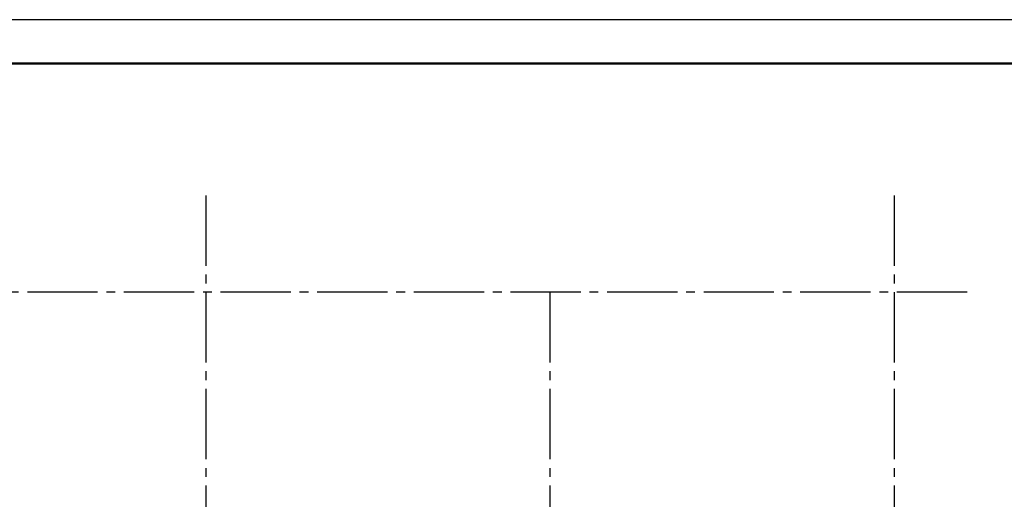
# Model space of a CAD drawing. Header units: millimetres. Extents: x 0 to 61017, y 0 to 42000.
# Tile 19 of 21: x 32723 to 43932, y 36544 to 42000. Entities that reach past the tile are written whole.
import ezdxf

# ---------------------------------------------------------------- set-up
doc = ezdxf.new("R2010")
doc.units = ezdxf.units.MM
doc.linetypes.add('______5', pattern=[1100, 800, -100, 100, -100])
doc.layers.add('Standard', color=7, linetype='Continuous', lineweight=25)
doc.layers.add('Оси', color=40, linetype='______5', lineweight=18)

msp = doc.modelspace()

# ---------------------------------------------------------------- linework, layer by layer
at = {"layer": 'Standard', "color": 7, "linetype": 'Continuous', "lineweight": 13, "transparency": 33554687}
msp.add_lwpolyline([(0, 0), (59400, 0), (59400, 42000), (0, 42000), (0, 0)], close=True, dxfattribs=at)
at = {"layer": 'Standard', "color": 7, "linetype": 'Continuous', "lineweight": -3, "transparency": 33554687}
msp.add_lwpolyline([(0, 42000), (0, 0), (59400, 0), (59400, 42000), (0, 42000)], dxfattribs=at)
at = {"layer": 'Standard', "color": 7, "linetype": 'Continuous', "lineweight": 25, "transparency": 33554687}
msp.add_lwpolyline([(0, 42000), (0, 0), (59400, 0), (59400, 42000), (0, 42000)], dxfattribs=at)
at = {"layer": 'Standard', "color": 7, "linetype": 'Continuous', "lineweight": 13, "transparency": 33554687}
msp.add_lwpolyline([(59400, 42000), (0, 42000), (0, 0), (59400, 0), (59400, 42000)], dxfattribs=at)
at = {"layer": 'Standard', "color": 7, "linetype": 'Continuous', "lineweight": 50, "transparency": 33554687}
msp.add_lwpolyline([(2000, 41500), (58900, 41500), (58900, 500), (2000, 500), (2000, 41500)], close=True, dxfattribs=at)
at = {"layer": 'Оси', "color": 8, "linetype": '______5', "lineweight": -3, "transparency": 33554687}
for p, q in [((34840, 40000), (34840, 16970)), ((42680, 40000), (42680, 16970)), ((43510, 38900), (4600, 38900)), ((38760, 38900), (38760, 16970))]:
    msp.add_line(p, q, dxfattribs=at)

doc.saveas('drawing.dxf')
